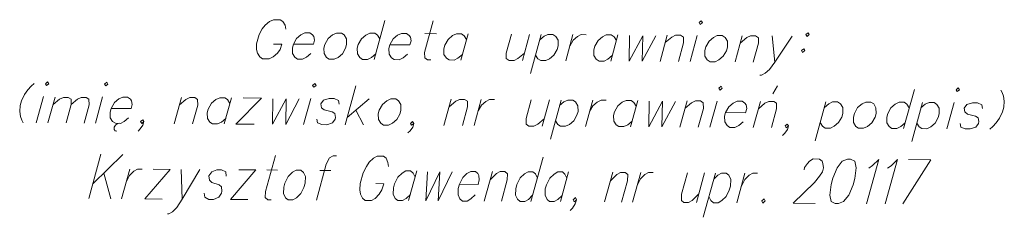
# Model space of a CAD drawing. Header units: metres. Extents: x 5555129 to 5556676, y 5635595 to 5636517.
# Tile 211 of 256: x 5556508.68 to 5556525.3, y 5635928.43 to 5635931.77. Entities that reach past the tile are written whole.
import ezdxf

# ---------------------------------------------------------------- set-up
doc = ezdxf.new("R2010")
doc.units = ezdxf.units.M
doc.header["$MEASUREMENT"] = 0
doc.layers.add('#RAMKA', color=7, linetype='Continuous', lineweight=18)

# ---------------------------------------------------------------- blocks, each defined once
blk = doc.blocks.new('*U2269')
at = {"layer": '#RAMKA', "color": 7, "linetype": 'ByBlock', "lineweight": 18}
blk.add_line((5555394.509, 5636172.165), (5555394.387, 5636171.723), dxfattribs=at)
at = {"layer": '#RAMKA', "color": 7, "linetype": 'ByBlock', "lineweight": 18, "flags": 128}
blk.add_lwpolyline([(5555394.541, 5636172.383), (5555394.56, 5636172.352), (5555394.597, 5636172.383), (5555394.578, 5636172.414), (5555394.541, 5636172.383)], dxfattribs=at)
blk = doc.blocks.new('*U2270')
at = {"layer": '#RAMKA', "color": 7, "linetype": 'ByBlock', "lineweight": 18}
blk.add_line((5555394.703, 5636172.153), (5555394.584, 5636171.722), dxfattribs=at)
at = {"layer": '#RAMKA', "color": 7, "linetype": 'ByBlock', "lineweight": 18, "flags": 128}
for points in [[(5555394.669, 5636172.031), (5555394.777, 5636172.122), (5555394.845, 5636172.152), (5555394.927, 5636172.152), (5555394.974, 5636172.121), (5555394.976, 5636172.029), (5555394.891, 5636171.719)], [(5555394.976, 5636172.029), (5555395.084, 5636172.12), (5555395.147, 5636172.15), (5555395.23, 5636172.15), (5555395.276, 5636172.119), (5555395.278, 5636172.027), (5555395.193, 5636171.717)]]:
    blk.add_lwpolyline(points, dxfattribs=at)
blk = doc.blocks.new('*U2271')
at = {"layer": '#RAMKA', "color": 7, "linetype": 'ByBlock', "lineweight": 18}
blk.add_line((5555395.507, 5636172.158), (5555395.386, 5636171.716), dxfattribs=at)
at = {"layer": '#RAMKA', "color": 7, "linetype": 'ByBlock', "lineweight": 18, "flags": 128}
blk.add_lwpolyline([(5555395.539, 5636172.377), (5555395.559, 5636172.345), (5555395.595, 5636172.376), (5555395.576, 5636172.408), (5555395.539, 5636172.377)], dxfattribs=at)
blk = doc.blocks.new('*U2272')
at = {"layer": '#RAMKA', "color": 7, "linetype": 'ByBlock', "lineweight": 18}
for p, q in [((5555395.753, 5636171.703), (5555395.724, 5636171.683)), ((5555395.784, 5636171.714), (5555395.753, 5636171.703)), ((5555395.724, 5636171.683), (5555395.704, 5636171.646)), ((5555395.704, 5636171.646), (5555395.704, 5636171.61)), ((5555395.704, 5636171.61), (5555395.72, 5636171.584)), ((5555395.72, 5636171.584), (5555395.747, 5636171.578))]:
    blk.add_line(p, q, dxfattribs=at)
at = {"layer": '#RAMKA', "color": 7, "linetype": 'ByBlock', "lineweight": 18, "flags": 128}
blk.add_lwpolyline([(5555395.651, 5636171.964), (5555395.988, 5636171.962), (5555396.007, 5636172.03), (5555395.996, 5636172.092), (5555395.977, 5636172.124), (5555395.929, 5636172.155), (5555395.845, 5636172.156), (5555395.78, 5636172.125), (5555395.706, 5636172.063), (5555395.651, 5636171.964), (5555395.634, 5636171.902), (5555395.636, 5636171.808), (5555395.675, 5636171.746), (5555395.723, 5636171.714), (5555395.807, 5636171.713), (5555395.872, 5636171.744), (5555395.946, 5636171.806)], dxfattribs=at)
blk = doc.blocks.new('*U2273')
at = {"layer": '#RAMKA', "color": 7, "linetype": 'ByBlock', "lineweight": 18}
blk.add_line((5555396.838, 5636172.149), (5555396.717, 5636171.707), dxfattribs=at)
at = {"layer": '#RAMKA', "color": 7, "linetype": 'ByBlock', "lineweight": 18, "flags": 128}
blk.add_lwpolyline([(5555396.804, 5636172.025), (5555396.914, 5636172.118), (5555396.979, 5636172.148), (5555397.063, 5636172.148), (5555397.111, 5636172.116), (5555397.113, 5636172.022), (5555397.026, 5636171.705)], dxfattribs=at)
blk = doc.blocks.new('*U2274')
at = {"layer": '#RAMKA', "color": 7, "linetype": 'ByBlock', "lineweight": 18}
blk.add_line((5555397.682, 5636172.144), (5555397.56, 5636171.702), dxfattribs=at)
at = {"layer": '#RAMKA', "color": 7, "linetype": 'ByBlock', "lineweight": 18, "flags": 128}
blk.add_lwpolyline([(5555397.656, 5636172.05), (5555397.617, 5636172.113), (5555397.569, 5636172.144), (5555397.485, 5636172.145), (5555397.42, 5636172.114), (5555397.347, 5636172.052), (5555397.291, 5636171.954), (5555397.274, 5636171.891), (5555397.277, 5636171.797), (5555397.316, 5636171.735), (5555397.363, 5636171.703), (5555397.448, 5636171.703), (5555397.513, 5636171.733), (5555397.586, 5636171.795)], dxfattribs=at)
blk = doc.blocks.new('*U2275')
at = {"layer": '#RAMKA', "color": 7, "linetype": 'ByBlock', "lineweight": 18}
for p, q in [((5555398.188, 5636172.14), (5555397.757, 5636171.7)), ((5555397.879, 5636172.142), (5555398.188, 5636172.14)), ((5555397.757, 5636171.7), (5555398.066, 5636171.698))]:
    blk.add_line(p, q, dxfattribs=at)
blk = doc.blocks.new('*U2276')
at = {"layer": '#RAMKA', "color": 7, "linetype": 'ByBlock', "lineweight": 18}
blk.add_line((5555399.021, 5636172.135), (5555398.9, 5636171.693), dxfattribs=at)
at = {"layer": '#RAMKA', "color": 7, "linetype": 'ByBlock', "lineweight": 18, "flags": 128}
blk.add_lwpolyline([(5555399.053, 5636172.353), (5555399.073, 5636172.322), (5555399.11, 5636172.353), (5555399.09, 5636172.384), (5555399.053, 5636172.353)], dxfattribs=at)
blk = doc.blocks.new('*U2277')
at = {"layer": '#RAMKA', "color": 7, "linetype": 'ByBlock', "lineweight": 18}
for p, q in [((5555399.784, 5636172.348), (5555399.603, 5636171.688)), ((5555400.006, 5636172.128), (5555399.637, 5636171.813)), ((5555399.784, 5636171.937), (5555399.912, 5636171.686))]:
    blk.add_line(p, q, dxfattribs=at)
blk = doc.blocks.new('*U2278')
at = {"layer": '#RAMKA', "color": 7, "linetype": 'ByBlock', "lineweight": 18}
blk.add_line((5555401.393, 5636172.119), (5555401.271, 5636171.677), dxfattribs=at)
at = {"layer": '#RAMKA', "color": 7, "linetype": 'ByBlock', "lineweight": 18, "flags": 128}
blk.add_lwpolyline([(5555401.359, 5636171.994), (5555401.469, 5636172.087), (5555401.534, 5636172.118), (5555401.618, 5636172.118), (5555401.666, 5636172.086), (5555401.668, 5636171.992), (5555401.581, 5636171.675)], dxfattribs=at)
blk = doc.blocks.new('*U2279')
at = {"layer": '#RAMKA', "color": 7, "linetype": 'ByBlock', "lineweight": 18}
blk.add_line((5555401.899, 5636172.116), (5555401.778, 5636171.674), dxfattribs=at)
at = {"layer": '#RAMKA', "color": 7, "linetype": 'ByBlock', "lineweight": 18, "flags": 128}
blk.add_lwpolyline([(5555401.846, 5636171.923), (5555401.902, 5636172.022), (5555401.975, 5636172.084), (5555402.04, 5636172.115), (5555402.124, 5636172.114)], dxfattribs=at)
blk = doc.blocks.new('*U2280')
at = {"layer": '#RAMKA', "color": 7, "linetype": 'ByBlock', "lineweight": 18}
blk.add_line((5555403.052, 5636172.108), (5555402.931, 5636171.666), dxfattribs=at)
at = {"layer": '#RAMKA', "color": 7, "linetype": 'ByBlock', "lineweight": 18, "flags": 128}
blk.add_lwpolyline([(5555402.743, 5636172.11), (5555402.656, 5636171.793), (5555402.658, 5636171.699), (5555402.706, 5636171.668), (5555402.79, 5636171.667), (5555402.855, 5636171.698), (5555402.965, 5636171.791)], dxfattribs=at)
blk = doc.blocks.new('*U2281')
at = {"layer": '#RAMKA', "color": 7, "linetype": 'ByBlock', "lineweight": 18}
blk.add_line((5555403.249, 5636172.107), (5555403.067, 5636171.446), dxfattribs=at)
at = {"layer": '#RAMKA', "color": 7, "linetype": 'ByBlock', "lineweight": 18, "flags": 128}
blk.add_lwpolyline([(5555403.223, 5636172.013), (5555403.297, 5636172.075), (5555403.361, 5636172.106), (5555403.446, 5636172.105), (5555403.494, 5636172.074), (5555403.533, 5636172.011), (5555403.534, 5636171.912), (5555403.516, 5636171.85), (5555403.463, 5636171.756), (5555403.389, 5636171.694), (5555403.324, 5636171.663), (5555403.24, 5636171.664), (5555403.192, 5636171.696), (5555403.153, 5636171.758)], dxfattribs=at)
blk = doc.blocks.new('*U2282')
at = {"layer": '#RAMKA', "color": 7, "linetype": 'ByBlock', "lineweight": 18}
blk.add_line((5555403.783, 5636172.103), (5555403.662, 5636171.661), dxfattribs=at)
at = {"layer": '#RAMKA', "color": 7, "linetype": 'ByBlock', "lineweight": 18, "flags": 128}
blk.add_lwpolyline([(5555403.73, 5636171.911), (5555403.786, 5636172.009), (5555403.859, 5636172.071), (5555403.924, 5636172.102), (5555404.008, 5636172.102)], dxfattribs=at)
blk = doc.blocks.new('*U2283')
at = {"layer": '#RAMKA', "color": 7, "linetype": 'ByBlock', "lineweight": 18}
blk.add_line((5555404.543, 5636172.098), (5555404.421, 5636171.656), dxfattribs=at)
at = {"layer": '#RAMKA', "color": 7, "linetype": 'ByBlock', "lineweight": 18, "flags": 128}
blk.add_lwpolyline([(5555404.517, 5636172.005), (5555404.478, 5636172.067), (5555404.43, 5636172.099), (5555404.346, 5636172.099), (5555404.281, 5636172.069), (5555404.208, 5636172.007), (5555404.152, 5636171.908), (5555404.135, 5636171.846), (5555404.137, 5636171.752), (5555404.177, 5636171.689), (5555404.224, 5636171.657), (5555404.309, 5636171.657), (5555404.373, 5636171.688), (5555404.447, 5636171.75)], dxfattribs=at)
blk = doc.blocks.new('*U2284')
at = {"layer": '#RAMKA', "color": 7, "linetype": 'ByBlock', "lineweight": 18}
blk.add_line((5555405.376, 5636172.093), (5555405.254, 5636171.651), dxfattribs=at)
at = {"layer": '#RAMKA', "color": 7, "linetype": 'ByBlock', "lineweight": 18, "flags": 128}
blk.add_lwpolyline([(5555405.342, 5636171.968), (5555405.452, 5636172.061), (5555405.517, 5636172.092), (5555405.601, 5636172.091), (5555405.649, 5636172.06), (5555405.651, 5636171.966), (5555405.564, 5636171.649)], dxfattribs=at)
blk = doc.blocks.new('*U2285')
at = {"layer": '#RAMKA', "color": 7, "linetype": 'ByBlock', "lineweight": 18}
blk.add_line((5555405.882, 5636172.089), (5555405.761, 5636171.647), dxfattribs=at)
at = {"layer": '#RAMKA', "color": 7, "linetype": 'ByBlock', "lineweight": 18, "flags": 128}
blk.add_lwpolyline([(5555405.914, 5636172.308), (5555405.934, 5636172.276), (5555405.97, 5636172.307), (5555405.951, 5636172.339), (5555405.914, 5636172.308)], dxfattribs=at)
blk = doc.blocks.new('*U2286')
at = {"layer": '#RAMKA', "color": 7, "linetype": 'ByBlock', "lineweight": 18}
for p, q in [((5555406.822, 5636172.213), (5555406.902, 5636172.348)), ((5555406.613, 5636172.084), (5555406.492, 5636171.642))]:
    blk.add_line(p, q, dxfattribs=at)
at = {"layer": '#RAMKA', "color": 7, "linetype": 'ByBlock', "lineweight": 18, "flags": 128}
blk.add_lwpolyline([(5555406.579, 5636171.96), (5555406.689, 5636172.053), (5555406.754, 5636172.083), (5555406.838, 5636172.083), (5555406.886, 5636172.051), (5555406.888, 5636171.958), (5555406.801, 5636171.64)], dxfattribs=at)
blk = doc.blocks.new('*U2287')
at = {"layer": '#RAMKA', "color": 7, "linetype": 'ByBlock', "lineweight": 18}
blk.add_line((5555407.719, 5636172.077), (5555407.538, 5636171.417), dxfattribs=at)
at = {"layer": '#RAMKA', "color": 7, "linetype": 'ByBlock', "lineweight": 18, "flags": 128}
blk.add_lwpolyline([(5555407.694, 5636171.983), (5555407.767, 5636172.045), (5555407.832, 5636172.076), (5555407.916, 5636172.076), (5555407.964, 5636172.044), (5555408.003, 5636171.981), (5555408.004, 5636171.882), (5555407.987, 5636171.82), (5555407.933, 5636171.727), (5555407.86, 5636171.665), (5555407.795, 5636171.634), (5555407.71, 5636171.634), (5555407.663, 5636171.666), (5555407.624, 5636171.729)], dxfattribs=at)
blk = doc.blocks.new('*U2288')
at = {"layer": '#RAMKA', "color": 7, "linetype": 'ByBlock', "lineweight": 18}
blk.add_line((5555409.214, 5636172.286), (5555409.032, 5636171.626), dxfattribs=at)
at = {"layer": '#RAMKA', "color": 7, "linetype": 'ByBlock', "lineweight": 18, "flags": 128}
blk.add_lwpolyline([(5555409.128, 5636171.974), (5555409.089, 5636172.037), (5555409.041, 5636172.068), (5555408.957, 5636172.069), (5555408.892, 5636172.038), (5555408.819, 5636171.976), (5555408.763, 5636171.877), (5555408.746, 5636171.815), (5555408.748, 5636171.721), (5555408.788, 5636171.658), (5555408.835, 5636171.627), (5555408.92, 5636171.626), (5555408.984, 5636171.657), (5555409.058, 5636171.719)], dxfattribs=at)
blk = doc.blocks.new('*U2289')
at = {"layer": '#RAMKA', "color": 7, "linetype": 'ByBlock', "lineweight": 18}
blk.add_line((5555409.35, 5636172.066), (5555409.169, 5636171.406), dxfattribs=at)
at = {"layer": '#RAMKA', "color": 7, "linetype": 'ByBlock', "lineweight": 18, "flags": 128}
blk.add_lwpolyline([(5555409.325, 5636171.973), (5555409.398, 5636172.035), (5555409.463, 5636172.065), (5555409.547, 5636172.065), (5555409.595, 5636172.033), (5555409.634, 5636171.971), (5555409.635, 5636171.872), (5555409.618, 5636171.809), (5555409.564, 5636171.716), (5555409.491, 5636171.654), (5555409.426, 5636171.623), (5555409.341, 5636171.624), (5555409.294, 5636171.655), (5555409.255, 5636171.718)], dxfattribs=at)
blk = doc.blocks.new('*U2290')
at = {"layer": '#RAMKA', "color": 7, "linetype": 'ByBlock', "lineweight": 18}
blk.add_line((5555409.885, 5636172.063), (5555409.763, 5636171.621), dxfattribs=at)
at = {"layer": '#RAMKA', "color": 7, "linetype": 'ByBlock', "lineweight": 18, "flags": 128}
blk.add_lwpolyline([(5555409.917, 5636172.281), (5555409.936, 5636172.25), (5555409.973, 5636172.281), (5555409.953, 5636172.312), (5555409.917, 5636172.281)], dxfattribs=at)
blk = doc.blocks.new('*U2291')
at = {"layer": '#RAMKA', "color": 7, "linetype": 'ByBlock', "lineweight": 18}
for p, q in [((5555395.478, 5636171.191), (5555395.272, 5636170.442)), ((5555395.85, 5636171.189), (5555395.34, 5636170.69)), ((5555395.526, 5636170.872), (5555395.644, 5636170.44))]:
    blk.add_line(p, q, dxfattribs=at)
blk = doc.blocks.new('*U2292')
at = {"layer": '#RAMKA', "color": 7, "linetype": 'ByBlock', "lineweight": 18}
blk.add_line((5555395.966, 5636170.94), (5555395.828, 5636170.439), dxfattribs=at)
at = {"layer": '#RAMKA', "color": 7, "linetype": 'ByBlock', "lineweight": 18, "flags": 128}
blk.add_lwpolyline([(5555395.906, 5636170.722), (5555395.963, 5636170.834), (5555396.035, 5636170.904), (5555396.097, 5636170.939), (5555396.176, 5636170.938)], dxfattribs=at)
blk = doc.blocks.new('*U2293')
at = {"layer": '#RAMKA', "color": 7, "linetype": 'ByBlock', "lineweight": 18}
for p, q in [((5555396.649, 5636170.935), (5555396.222, 5636170.436)), ((5555396.36, 5636170.937), (5555396.649, 5636170.935)), ((5555396.222, 5636170.436), (5555396.511, 5636170.434))]:
    blk.add_line(p, q, dxfattribs=at)
blk = doc.blocks.new('*U2294')
at = {"layer": '#RAMKA', "color": 7, "linetype": 'ByBlock', "lineweight": 18}
blk.add_line((5555396.833, 5636170.934), (5555396.852, 5636170.432), dxfattribs=at)
at = {"layer": '#RAMKA', "color": 7, "linetype": 'ByBlock', "lineweight": 18, "flags": 128}
blk.add_lwpolyline([(5555397.148, 5636170.932), (5555396.852, 5636170.432), (5555396.761, 5636170.291), (5555396.689, 5636170.22), (5555396.627, 5636170.185), (5555396.6, 5636170.186)], dxfattribs=at)
blk = doc.blocks.new('*U2295')
at = {"layer": '#RAMKA', "color": 7, "linetype": 'ByBlock', "lineweight": 18}
for p, q in [((5555398.093, 5636170.926), (5555397.667, 5636170.427)), ((5555397.804, 5636170.928), (5555398.093, 5636170.926)), ((5555397.667, 5636170.427), (5555397.956, 5636170.425))]:
    blk.add_line(p, q, dxfattribs=at)
blk = doc.blocks.new('*U2296')
at = {"layer": '#RAMKA', "color": 7, "linetype": 'ByBlock', "lineweight": 18}
blk.add_line((5555398.277, 5636170.925), (5555398.461, 5636170.923), dxfattribs=at)
at = {"layer": '#RAMKA', "color": 7, "linetype": 'ByBlock', "lineweight": 18, "flags": 128}
blk.add_lwpolyline([(5555398.424, 5636171.172), (5555398.257, 5636170.564), (5555398.254, 5636170.458), (5555398.297, 5636170.422), (5555398.35, 5636170.422)], dxfattribs=at)
blk = doc.blocks.new('*U2297')
at = {"layer": '#RAMKA', "color": 7, "linetype": 'ByBlock', "lineweight": 18}
blk.add_line((5555399.175, 5636170.919), (5555399.359, 5636170.917), dxfattribs=at)
at = {"layer": '#RAMKA', "color": 7, "linetype": 'ByBlock', "lineweight": 18, "flags": 128}
blk.add_lwpolyline([(5555399.453, 5636171.165), (5555399.4, 5636171.165), (5555399.338, 5636171.13), (5555399.283, 5636171.024), (5555399.116, 5636170.417)], dxfattribs=at)
blk = doc.blocks.new('*U2298')
at = {"layer": '#RAMKA', "color": 7, "linetype": 'ByBlock', "lineweight": 18}
blk.add_line((5555400.121, 5636170.694), (5555400.253, 5636170.693), dxfattribs=at)
at = {"layer": '#RAMKA', "color": 7, "linetype": 'ByBlock', "lineweight": 18, "flags": 128}
blk.add_lwpolyline([(5555400.332, 5636170.982), (5555400.325, 5636171.053), (5555400.292, 5636171.124), (5555400.25, 5636171.159), (5555400.144, 5636171.16), (5555400.082, 5636171.125), (5555400.01, 5636171.055), (5555399.96, 5636170.984), (5555399.905, 5636170.878), (5555399.854, 5636170.696), (5555399.851, 5636170.589), (5555399.863, 5636170.518), (5555399.896, 5636170.447), (5555399.939, 5636170.411), (5555400.044, 5636170.411), (5555400.106, 5636170.446), (5555400.178, 5636170.516), (5555400.224, 5636170.587), (5555400.253, 5636170.693)], dxfattribs=at)
blk = doc.blocks.new('*U2299')
at = {"layer": '#RAMKA', "color": 7, "linetype": 'ByBlock', "lineweight": 18}
blk.add_line((5555400.812, 5636170.908), (5555400.674, 5636170.407), dxfattribs=at)
at = {"layer": '#RAMKA', "color": 7, "linetype": 'ByBlock', "lineweight": 18, "flags": 128}
blk.add_lwpolyline([(5555400.783, 5636170.802), (5555400.75, 5636170.873), (5555400.707, 5636170.908), (5555400.628, 5636170.909), (5555400.566, 5636170.874), (5555400.494, 5636170.804), (5555400.437, 5636170.692), (5555400.417, 5636170.621), (5555400.414, 5636170.515), (5555400.447, 5636170.444), (5555400.49, 5636170.408), (5555400.569, 5636170.407), (5555400.631, 5636170.442), (5555400.703, 5636170.513)], dxfattribs=at)
blk = doc.blocks.new('*U2300')
at = {"layer": '#RAMKA', "color": 7, "linetype": 'ByBlock', "lineweight": 18}
blk.add_line((5555402.089, 5636170.899), (5555401.951, 5636170.398), dxfattribs=at)
at = {"layer": '#RAMKA', "color": 7, "linetype": 'ByBlock', "lineweight": 18, "flags": 128}
blk.add_lwpolyline([(5555402.05, 5636170.758), (5555402.158, 5636170.863), (5555402.22, 5636170.898), (5555402.299, 5636170.898), (5555402.342, 5636170.862), (5555402.339, 5636170.756), (5555402.24, 5636170.396)], dxfattribs=at)
blk = doc.blocks.new('*U2301')
at = {"layer": '#RAMKA', "color": 7, "linetype": 'ByBlock', "lineweight": 18}
blk.add_line((5555402.945, 5636171.142), (5555402.739, 5636170.393), dxfattribs=at)
at = {"layer": '#RAMKA', "color": 7, "linetype": 'ByBlock', "lineweight": 18, "flags": 128}
blk.add_lwpolyline([(5555402.848, 5636170.788), (5555402.815, 5636170.859), (5555402.772, 5636170.895), (5555402.693, 5636170.895), (5555402.631, 5636170.86), (5555402.559, 5636170.79), (5555402.502, 5636170.678), (5555402.482, 5636170.607), (5555402.479, 5636170.501), (5555402.513, 5636170.43), (5555402.555, 5636170.394), (5555402.634, 5636170.394), (5555402.696, 5636170.429), (5555402.768, 5636170.499)], dxfattribs=at)
blk = doc.blocks.new('*U2302')
at = {"layer": '#RAMKA', "color": 7, "linetype": 'ByBlock', "lineweight": 18}
blk.add_line((5555403.376, 5636170.891), (5555403.238, 5636170.39), dxfattribs=at)
at = {"layer": '#RAMKA', "color": 7, "linetype": 'ByBlock', "lineweight": 18, "flags": 128}
blk.add_lwpolyline([(5555403.347, 5636170.785), (5555403.314, 5636170.856), (5555403.271, 5636170.891), (5555403.192, 5636170.892), (5555403.13, 5636170.857), (5555403.058, 5636170.786), (5555403.001, 5636170.675), (5555402.981, 5636170.604), (5555402.979, 5636170.498), (5555403.012, 5636170.426), (5555403.054, 5636170.391), (5555403.133, 5636170.39), (5555403.195, 5636170.425), (5555403.267, 5636170.496)], dxfattribs=at)
blk = doc.blocks.new('*U2303')
at = {"layer": '#RAMKA', "color": 7, "linetype": 'ByBlock', "lineweight": 18}
blk.add_line((5555404.12, 5636170.886), (5555403.982, 5636170.385), dxfattribs=at)
at = {"layer": '#RAMKA', "color": 7, "linetype": 'ByBlock', "lineweight": 18, "flags": 128}
blk.add_lwpolyline([(5555404.081, 5636170.744), (5555404.189, 5636170.85), (5555404.252, 5636170.885), (5555404.33, 5636170.884), (5555404.373, 5636170.849), (5555404.37, 5636170.742), (5555404.271, 5636170.383)], dxfattribs=at)
blk = doc.blocks.new('*U2304')
at = {"layer": '#RAMKA', "color": 7, "linetype": 'ByBlock', "lineweight": 18}
blk.add_line((5555404.593, 5636170.883), (5555404.455, 5636170.381), dxfattribs=at)
at = {"layer": '#RAMKA', "color": 7, "linetype": 'ByBlock', "lineweight": 18, "flags": 128}
blk.add_lwpolyline([(5555404.533, 5636170.664), (5555404.59, 5636170.776), (5555404.662, 5636170.847), (5555404.724, 5636170.882), (5555404.803, 5636170.881)], dxfattribs=at)
blk = doc.blocks.new('*U2305')
at = {"layer": '#RAMKA', "color": 7, "linetype": 'ByBlock', "lineweight": 18}
blk.add_line((5555405.67, 5636170.875), (5555405.532, 5636170.374), dxfattribs=at)
at = {"layer": '#RAMKA', "color": 7, "linetype": 'ByBlock', "lineweight": 18, "flags": 128}
blk.add_lwpolyline([(5555405.381, 5636170.877), (5555405.282, 5636170.518), (5555405.279, 5636170.411), (5555405.322, 5636170.376), (5555405.401, 5636170.375), (5555405.463, 5636170.41), (5555405.571, 5636170.516)], dxfattribs=at)
blk = doc.blocks.new('*U2306')
at = {"layer": '#RAMKA', "color": 7, "linetype": 'ByBlock', "lineweight": 18}
blk.add_line((5555405.854, 5636170.874), (5555405.648, 5636170.126), dxfattribs=at)
at = {"layer": '#RAMKA', "color": 7, "linetype": 'ByBlock', "lineweight": 18, "flags": 128}
blk.add_lwpolyline([(5555405.825, 5636170.768), (5555405.897, 5636170.838), (5555405.959, 5636170.874), (5555406.038, 5636170.873), (5555406.08, 5636170.837), (5555406.113, 5636170.766), (5555406.109, 5636170.654), (5555406.089, 5636170.583), (5555406.034, 5636170.477), (5555405.962, 5636170.407), (5555405.9, 5636170.372), (5555405.821, 5636170.372), (5555405.778, 5636170.408), (5555405.745, 5636170.479)], dxfattribs=at)
blk = doc.blocks.new('*U2307')
at = {"layer": '#RAMKA', "color": 7, "linetype": 'ByBlock', "lineweight": 18}
blk.add_line((5555406.353, 5636170.871), (5555406.215, 5636170.37), dxfattribs=at)
at = {"layer": '#RAMKA', "color": 7, "linetype": 'ByBlock', "lineweight": 18, "flags": 128}
blk.add_lwpolyline([(5555406.293, 5636170.653), (5555406.35, 5636170.765), (5555406.422, 5636170.835), (5555406.484, 5636170.87), (5555406.563, 5636170.869)], dxfattribs=at)
blk = doc.blocks.new('*U2308')
at = {"layer": '#RAMKA', "color": 7, "linetype": 'ByBlock', "lineweight": 18}
for p, q in [((5555409.49, 5636171.098), (5555409.017, 5636170.351)), ((5555409.117, 5636171.101), (5555409.49, 5636171.098))]:
    blk.add_line(p, q, dxfattribs=at)
blk = doc.blocks.new('*U2309')
at = {"layer": '#RAMKA', "color": 7, "linetype": 'ByBlock', "lineweight": 18}
blk.add_line((5555398.39, 5636173.052), (5555398.53, 5636173.052), dxfattribs=at)
at = {"layer": '#RAMKA', "color": 7, "linetype": 'ByBlock', "lineweight": 18, "flags": 128}
blk.add_lwpolyline([(5555398.6, 5636173.306), (5555398.589, 5636173.369), (5555398.55, 5636173.432), (5555398.503, 5636173.463), (5555398.39, 5636173.464), (5555398.325, 5636173.433), (5555398.252, 5636173.371), (5555398.202, 5636173.309), (5555398.148, 5636173.216), (5555398.104, 5636173.054), (5555398.106, 5636172.961), (5555398.122, 5636172.898), (5555398.161, 5636172.835), (5555398.209, 5636172.804), (5555398.321, 5636172.803), (5555398.386, 5636172.834), (5555398.459, 5636172.896), (5555398.505, 5636172.958), (5555398.53, 5636173.052)], dxfattribs=at)
blk = doc.blocks.new('*U2310')
at = {"layer": '#RAMKA', "color": 7, "linetype": 'ByBlock', "lineweight": 18}
blk.add_line((5555400.274, 5636173.451), (5555400.093, 5636172.791), dxfattribs=at)
at = {"layer": '#RAMKA', "color": 7, "linetype": 'ByBlock', "lineweight": 18, "flags": 128}
blk.add_lwpolyline([(5555400.189, 5636173.14), (5555400.149, 5636173.202), (5555400.102, 5636173.234), (5555400.017, 5636173.234), (5555399.953, 5636173.204), (5555399.879, 5636173.142), (5555399.824, 5636173.043), (5555399.807, 5636172.981), (5555399.809, 5636172.887), (5555399.848, 5636172.824), (5555399.896, 5636172.793), (5555399.98, 5636172.792), (5555400.045, 5636172.823), (5555400.118, 5636172.885)], dxfattribs=at)
blk = doc.blocks.new('*U2311')
at = {"layer": '#RAMKA', "color": 7, "linetype": 'ByBlock', "lineweight": 18}
blk.add_line((5555400.945, 5636173.228), (5555401.142, 5636173.227), dxfattribs=at)
at = {"layer": '#RAMKA', "color": 7, "linetype": 'ByBlock', "lineweight": 18, "flags": 128}
blk.add_lwpolyline([(5555401.09, 5636173.446), (5555400.943, 5636172.911), (5555400.945, 5636172.817), (5555400.993, 5636172.785), (5555401.049, 5636172.785)], dxfattribs=at)
blk = doc.blocks.new('*U2312')
at = {"layer": '#RAMKA', "color": 7, "linetype": 'ByBlock', "lineweight": 18}
blk.add_line((5555401.677, 5636173.223), (5555401.555, 5636172.781), dxfattribs=at)
at = {"layer": '#RAMKA', "color": 7, "linetype": 'ByBlock', "lineweight": 18, "flags": 128}
blk.add_lwpolyline([(5555401.651, 5636173.13), (5555401.612, 5636173.193), (5555401.564, 5636173.224), (5555401.48, 5636173.225), (5555401.415, 5636173.194), (5555401.342, 5636173.132), (5555401.286, 5636173.033), (5555401.269, 5636172.971), (5555401.271, 5636172.877), (5555401.311, 5636172.814), (5555401.358, 5636172.783), (5555401.443, 5636172.782), (5555401.507, 5636172.813), (5555401.581, 5636172.875)], dxfattribs=at)
blk = doc.blocks.new('*U2313')
at = {"layer": '#RAMKA', "color": 7, "linetype": 'ByBlock', "lineweight": 18}
blk.add_line((5555402.717, 5636173.216), (5555402.596, 5636172.775), dxfattribs=at)
at = {"layer": '#RAMKA', "color": 7, "linetype": 'ByBlock', "lineweight": 18, "flags": 128}
blk.add_lwpolyline([(5555402.408, 5636173.219), (5555402.321, 5636172.901), (5555402.323, 5636172.808), (5555402.371, 5636172.776), (5555402.455, 5636172.776), (5555402.52, 5636172.806), (5555402.63, 5636172.899)], dxfattribs=at)
blk = doc.blocks.new('*U2314')
at = {"layer": '#RAMKA', "color": 7, "linetype": 'ByBlock', "lineweight": 18}
blk.add_line((5555402.914, 5636173.215), (5555402.732, 5636172.555), dxfattribs=at)
at = {"layer": '#RAMKA', "color": 7, "linetype": 'ByBlock', "lineweight": 18, "flags": 128}
blk.add_lwpolyline([(5555402.888, 5636173.122), (5555402.962, 5636173.184), (5555403.026, 5636173.214), (5555403.111, 5636173.214), (5555403.158, 5636173.182), (5555403.198, 5636173.12), (5555403.199, 5636173.021), (5555403.181, 5636172.958), (5555403.128, 5636172.865), (5555403.054, 5636172.803), (5555402.989, 5636172.772), (5555402.905, 5636172.773), (5555402.857, 5636172.804), (5555402.818, 5636172.867)], dxfattribs=at)
blk = doc.blocks.new('*U2315')
at = {"layer": '#RAMKA', "color": 7, "linetype": 'ByBlock', "lineweight": 18}
blk.add_line((5555403.448, 5636173.212), (5555403.327, 5636172.77), dxfattribs=at)
at = {"layer": '#RAMKA', "color": 7, "linetype": 'ByBlock', "lineweight": 18, "flags": 128}
blk.add_lwpolyline([(5555403.395, 5636173.019), (5555403.451, 5636173.118), (5555403.524, 5636173.18), (5555403.589, 5636173.211), (5555403.673, 5636173.21)], dxfattribs=at)
blk = doc.blocks.new('*U2316')
at = {"layer": '#RAMKA', "color": 7, "linetype": 'ByBlock', "lineweight": 18}
blk.add_line((5555404.208, 5636173.207), (5555404.086, 5636172.765), dxfattribs=at)
at = {"layer": '#RAMKA', "color": 7, "linetype": 'ByBlock', "lineweight": 18, "flags": 128}
blk.add_lwpolyline([(5555404.182, 5636173.113), (5555404.143, 5636173.176), (5555404.095, 5636173.207), (5555404.011, 5636173.208), (5555403.946, 5636173.177), (5555403.873, 5636173.115), (5555403.817, 5636173.016), (5555403.8, 5636172.954), (5555403.802, 5636172.86), (5555403.842, 5636172.798), (5555403.889, 5636172.766), (5555403.974, 5636172.765), (5555404.038, 5636172.796), (5555404.112, 5636172.858)], dxfattribs=at)
blk = doc.blocks.new('*U2317')
at = {"layer": '#RAMKA', "color": 7, "linetype": 'ByBlock', "lineweight": 18}
blk.add_line((5555405.041, 5636173.201), (5555404.919, 5636172.759), dxfattribs=at)
at = {"layer": '#RAMKA', "color": 7, "linetype": 'ByBlock', "lineweight": 18, "flags": 128}
blk.add_lwpolyline([(5555405.007, 5636173.076), (5555405.117, 5636173.169), (5555405.182, 5636173.2), (5555405.266, 5636173.2), (5555405.314, 5636173.168), (5555405.316, 5636173.074), (5555405.229, 5636172.757)], dxfattribs=at)
blk = doc.blocks.new('*U2318')
at = {"layer": '#RAMKA', "color": 7, "linetype": 'ByBlock', "lineweight": 18}
blk.add_line((5555405.547, 5636173.198), (5555405.426, 5636172.756), dxfattribs=at)
at = {"layer": '#RAMKA', "color": 7, "linetype": 'ByBlock', "lineweight": 18, "flags": 128}
blk.add_lwpolyline([(5555405.579, 5636173.416), (5555405.599, 5636173.385), (5555405.635, 5636173.416), (5555405.616, 5636173.447), (5555405.579, 5636173.416)], dxfattribs=at)
blk = doc.blocks.new('*U2319')
at = {"layer": '#RAMKA', "color": 7, "linetype": 'ByBlock', "lineweight": 18}
blk.add_line((5555406.306, 5636173.193), (5555406.185, 5636172.751), dxfattribs=at)
at = {"layer": '#RAMKA', "color": 7, "linetype": 'ByBlock', "lineweight": 18, "flags": 128}
blk.add_lwpolyline([(5555406.272, 5636173.068), (5555406.382, 5636173.161), (5555406.447, 5636173.192), (5555406.531, 5636173.191), (5555406.579, 5636173.16), (5555406.581, 5636173.066), (5555406.494, 5636172.749)], dxfattribs=at)
blk = doc.blocks.new('*U2320')
at = {"layer": '#RAMKA', "color": 7, "linetype": 'ByBlock', "lineweight": 18}
blk.add_line((5555406.813, 5636173.189), (5555406.86, 5636172.746), dxfattribs=at)
at = {"layer": '#RAMKA', "color": 7, "linetype": 'ByBlock', "lineweight": 18, "flags": 128}
blk.add_lwpolyline([(5555407.15, 5636173.187), (5555406.86, 5636172.746), (5555406.769, 5636172.622), (5555406.696, 5636172.56), (5555406.631, 5636172.529), (5555406.603, 5636172.529)], dxfattribs=at)
blk = doc.blocks.new('*U2321')
at = {"layer": '#RAMKA', "color": 7, "linetype": 'ByBlock', "lineweight": 18, "flags": 128}
for points in [[(5555407.419, 5636173.242), (5555407.382, 5636173.211), (5555407.402, 5636173.18), (5555407.438, 5636173.211), (5555407.419, 5636173.242)], [(5555407.345, 5636172.972), (5555407.308, 5636172.941), (5555407.327, 5636172.91), (5555407.364, 5636172.941), (5555407.345, 5636172.972)]]:
    blk.add_lwpolyline(points, dxfattribs=at)

msp = doc.modelspace()

# ---------------------------------------------------------------- linework, layer by layer
at = {"layer": '#RAMKA', "color": 7, "linetype": 'Continuous', "lineweight": 18, "flags": 128}
for points in [[(5556513.2987, 5635931.35769), (5556513.63616, 5635931.35545), (5556513.65476, 5635931.42307), (5556513.6438, 5635931.48564), (5556513.62426, 5635931.51702), (5556513.5766, 5635931.54858), (5556513.49223, 5635931.54914), (5556513.42741, 5635931.51832), (5556513.35401, 5635931.45632), (5556513.2987, 5635931.35769), (5556513.28154, 5635931.29531), (5556513.28392, 5635931.20155), (5556513.32301, 5635931.1388), (5556513.37067, 5635931.10723), (5556513.45504, 5635931.10667), (5556513.51986, 5635931.13749), (5556513.59326, 5635931.1995)], [(5556514.02655, 5635931.54559), (5556513.96172, 5635931.51477), (5556513.88832, 5635931.45277), (5556513.83302, 5635931.35414), (5556513.81586, 5635931.29176), (5556513.81824, 5635931.198), (5556513.85732, 5635931.13525), (5556513.90498, 5635931.10368), (5556513.98935, 5635931.10312), (5556514.05417, 5635931.13394), (5556514.12758, 5635931.19595), (5556514.18144, 5635931.28933), (5556514.1986, 5635931.35171), (5556514.19766, 5635931.45071), (5556514.15857, 5635931.51347), (5556514.11091, 5635931.54503), (5556514.02655, 5635931.54559)], [(5556514.92977, 5635931.34686), (5556515.26723, 5635931.34461), (5556515.28583, 5635931.41223), (5556515.27487, 5635931.4748), (5556515.25532, 5635931.50618), (5556515.20766, 5635931.53774), (5556515.1233, 5635931.53831), (5556515.05847, 5635931.50749), (5556514.98507, 5635931.44548), (5556514.92977, 5635931.34686), (5556514.91261, 5635931.28447), (5556514.91499, 5635931.19071), (5556514.95407, 5635931.12796), (5556515.00173, 5635931.0964), (5556515.0861, 5635931.09583), (5556515.15092, 5635931.12665), (5556515.22433, 5635931.18866)], [(5556518.97316, 5635931.50248), (5556518.96887, 5635931.07004), (5556519.19756, 5635931.50098), (5556519.18868, 5635931.06858), (5556519.4173, 5635931.49952)], [(5556520.45611, 5635931.50288), (5556520.39129, 5635931.47206), (5556520.31789, 5635931.41005), (5556520.26258, 5635931.31143), (5556520.24542, 5635931.24905), (5556520.24781, 5635931.15529), (5556520.28689, 5635931.09253), (5556520.33455, 5635931.06097), (5556520.41892, 5635931.06041), (5556520.48374, 5635931.09122), (5556520.55715, 5635931.15323), (5556520.61101, 5635931.24662), (5556520.62817, 5635931.309), (5556520.62723, 5635931.408), (5556520.58814, 5635931.47075), (5556520.54048, 5635931.50232), (5556520.45611, 5635931.50288)], [(5556508.9203, 5635930.69198), (5556508.87136, 5635930.65065), (5556508.8167, 5635930.58851), (5556508.75633, 5635930.50559), (5556508.70898, 5635930.40174), (5556508.68752, 5635930.32372), (5556508.67767, 5635930.21963), (5556508.69228, 5635930.13621), (5556508.71262, 5635930.07358), (5556508.73867, 5635930.03174)], [(5556525.24292, 5635930.58355), (5556525.26897, 5635930.54171), (5556525.28931, 5635930.47908), (5556525.30392, 5635930.39566), (5556525.29407, 5635930.29156), (5556525.27261, 5635930.21355), (5556525.22526, 5635930.1097), (5556525.16489, 5635930.02678), (5556525.11023, 5635929.96464), (5556525.06129, 5635929.9233)], [(5556512.95361, 5635930.4362), (5556512.94931, 5635930.00377), (5556513.178, 5635930.43471), (5556513.16913, 5635930.00231), (5556513.39774, 5635930.43325)], [(5556514.07336, 5635930.34527), (5556514.0624, 5635930.40784), (5556513.98661, 5635930.43959), (5556513.90225, 5635930.44015), (5556513.8093, 5635930.40952), (5556513.76402, 5635930.34733), (5556513.77498, 5635930.28476), (5556513.8212, 5635930.24796), (5556513.95323, 5635930.21583), (5556514.00089, 5635930.18427), (5556514.01186, 5635930.1217), (5556514.00328, 5635930.09051), (5556513.95799, 5635930.02831), (5556513.86505, 5635929.99768), (5556513.78068, 5635929.99824), (5556513.7049, 5635930.03), (5556513.69394, 5635930.09256)], [(5556514.94275, 5635930.43324), (5556514.87793, 5635930.40242), (5556514.80452, 5635930.34042), (5556514.74922, 5635930.24179), (5556514.73206, 5635930.17941), (5556514.73444, 5635930.08565), (5556514.77353, 5635930.0229), (5556514.82119, 5635929.99133), (5556514.90555, 5635929.99077), (5556514.97038, 5635930.02159), (5556515.04378, 5635930.0836), (5556515.09764, 5635930.17698), (5556515.1148, 5635930.23936), (5556515.11386, 5635930.33836), (5556515.07478, 5635930.40112), (5556515.02712, 5635930.43268), (5556514.94275, 5635930.43324)], [(5556519.30818, 5635930.39399), (5556519.30389, 5635929.96155), (5556519.53258, 5635930.3925), (5556519.5237, 5635929.96009), (5556519.75232, 5635930.39104)], [(5556520.59761, 5635930.20294), (5556520.93507, 5635930.2007), (5556520.95367, 5635930.26832), (5556520.94271, 5635930.33089), (5556520.92316, 5635930.36226), (5556520.8755, 5635930.39383), (5556520.79114, 5635930.39439), (5556520.72631, 5635930.36357), (5556520.65291, 5635930.30156), (5556520.59761, 5635930.20294), (5556520.58045, 5635930.14056), (5556520.58283, 5635930.0468), (5556520.62191, 5635929.98404), (5556520.66957, 5635929.95248), (5556520.75394, 5635929.95192), (5556520.81876, 5635929.98274), (5556520.89217, 5635930.04474)], [(5556522.96589, 5635930.37994), (5556522.90106, 5635930.34913), (5556522.82766, 5635930.28712), (5556522.77236, 5635930.18849), (5556522.7552, 5635930.12611), (5556522.75758, 5635930.03235), (5556522.79666, 5635929.9696), (5556522.84433, 5635929.93803), (5556522.92869, 5635929.93747), (5556522.99351, 5635929.96829), (5556523.06692, 5635930.0303), (5556523.12078, 5635930.12368), (5556523.13794, 5635930.18606), (5556523.137, 5635930.28506), (5556523.09792, 5635930.34782), (5556523.05025, 5635930.37938), (5556522.96589, 5635930.37994)], [(5556524.93679, 5635930.27311), (5556524.92583, 5635930.33567), (5556524.85005, 5635930.36743), (5556524.76568, 5635930.36799), (5556524.67274, 5635930.33736), (5556524.62745, 5635930.27516), (5556524.63841, 5635930.21259), (5556524.68464, 5635930.17579), (5556524.81667, 5635930.14366), (5556524.86433, 5635930.1121), (5556524.87529, 5635930.04953), (5556524.86671, 5635930.01834), (5556524.82143, 5635929.95615), (5556524.72848, 5635929.92552), (5556524.64412, 5635929.92608), (5556524.56833, 5635929.95783), (5556524.55737, 5635930.0204)], [(5556510.77653, 5635930.04945), (5556510.73983, 5635930.01844), (5556510.72028, 5635930.04982), (5556510.75699, 5635930.08083), (5556510.77653, 5635930.04945), (5556510.75937, 5635929.98707), (5556510.71409, 5635929.92487), (5556510.67594, 5635929.88863)], [(5556515.33131, 5635930.01919), (5556515.29461, 5635929.98819), (5556515.27507, 5635930.01956), (5556515.31177, 5635930.05057), (5556515.33131, 5635930.01919), (5556515.31415, 5635929.95681), (5556515.26887, 5635929.89461), (5556515.23073, 5635929.85837)], [(5556521.65777, 5635929.97716), (5556521.62106, 5635929.94616), (5556521.60152, 5635929.97754), (5556521.63822, 5635930.00854), (5556521.65777, 5635929.97716), (5556521.64061, 5635929.91478), (5556521.59532, 5635929.85259), (5556521.55718, 5635929.81634)], [(5556521.92268, 5635929.23661), (5556521.93241, 5635929.27198), (5556521.97814, 5635929.34255), (5556522.01576, 5635929.38368), (5556522.07802, 5635929.4187), (5556522.18308, 5635929.418), (5556522.22588, 5635929.38229), (5556522.24078, 5635929.3408), (5556522.252, 5635929.26986), (5556522.23254, 5635929.19912), (5556522.18241, 5635929.12858), (5556522.10069, 5635929.02282), (5556521.74075, 5635928.67087), (5556522.11286, 5635928.6684)], [(5556522.65592, 5635929.41486), (5556522.56739, 5635929.38002), (5556522.48404, 5635929.26832), (5556522.40906, 5635929.09164), (5556522.37987, 5635928.98554), (5556522.35756, 5635928.80851), (5556522.3809, 5635928.70206), (5556522.44996, 5635928.66616), (5556522.50249, 5635928.66581), (5556522.59102, 5635928.70066), (5556522.67708, 5635928.80639), (5556522.75199, 5635928.98306), (5556522.78118, 5635929.08917), (5556522.80356, 5635929.26619), (5556522.77751, 5635929.37862), (5556522.70845, 5635929.41451), (5556522.65592, 5635929.41486)], [(5556523.01368, 5635929.2648), (5556523.07757, 5635929.30576), (5556523.18556, 5635929.41134), (5556522.9796, 5635928.66264)], [(5556523.32886, 5635929.2627), (5556523.39275, 5635929.30367), (5556523.50073, 5635929.40925), (5556523.29478, 5635928.66055)], [(5556512.163, 5635929.13023), (5556512.15619, 5635929.20114), (5556512.08713, 5635929.23703), (5556512.00833, 5635929.23756), (5556511.91981, 5635929.20271), (5556511.87408, 5635929.13215), (5556511.88089, 5635929.06123), (5556511.92205, 5635929.01957), (5556512.04365, 5635928.98333), (5556512.08645, 5635928.94761), (5556512.09326, 5635928.8767), (5556512.08353, 5635928.84133), (5556512.0378, 5635928.77077), (5556511.94928, 5635928.73592), (5556511.87048, 5635928.73644), (5556511.80142, 5635928.77234), (5556511.79461, 5635928.84325)], [(5556513.34783, 5635929.22866), (5556513.28558, 5635929.19364), (5556513.21359, 5635929.12325), (5556513.1565, 5635929.01137), (5556513.13704, 5635928.94064), (5556513.13412, 5635928.83435), (5556513.16719, 5635928.76326), (5556513.20999, 5635928.72755), (5556513.28878, 5635928.72702), (5556513.35104, 5635928.76204), (5556513.42303, 5635928.83243), (5556513.47848, 5635928.93837), (5556513.49794, 5635929.00911), (5556513.5025, 5635929.12133), (5556513.46943, 5635929.19242), (5556513.42663, 5635929.22814), (5556513.34783, 5635929.22866)], [(5556515.56398, 5635929.20231), (5556515.53622, 5635928.71209), (5556515.77356, 5635929.20092), (5556515.74152, 5635928.71073), (5556515.97879, 5635929.19955)], [(5556516.10162, 5635928.99181), (5556516.41679, 5635928.98972), (5556516.43789, 5635929.0664), (5556516.43108, 5635929.13731), (5556516.41455, 5635929.17285), (5556516.37175, 5635929.20857), (5556516.29295, 5635929.20909), (5556516.23069, 5635929.17407), (5556516.1587, 5635929.10368), (5556516.10162, 5635928.99181), (5556516.08216, 5635928.92107), (5556516.07923, 5635928.81479), (5556516.1123, 5635928.7437), (5556516.1551, 5635928.70798), (5556516.2339, 5635928.70746), (5556516.29616, 5635928.74248), (5556516.36815, 5635928.81287)], [(5556518.07782, 5635928.73064), (5556518.04182, 5635928.69545), (5556518.02529, 5635928.73099), (5556518.06128, 5635928.76619), (5556518.07782, 5635928.73064), (5556518.05836, 5635928.6599), (5556518.01264, 5635928.58934), (5556517.97501, 5635928.5482)], [(5556521.24808, 5635928.74502), (5556521.21208, 5635928.70982), (5556521.22862, 5635928.67428), (5556521.26461, 5635928.70947), (5556521.24808, 5635928.74502)]]:
    msp.add_lwpolyline(points, dxfattribs=at)

# ---------------------------------------------------------------- block references
at = {"layer": '#RAMKA', "color": 7, "linetype": 'Continuous', "lineweight": 18}
for name in ['*U2309', '*U2310', '*U2311', '*U2318', '*U2312', '*U2313', '*U2314', '*U2315', '*U2316', '*U2317', '*U2319', '*U2320', '*U2321', '*U2269', '*U2271', '*U2276', '*U2277', '*U2285', '*U2286', '*U2290', '*U2270', '*U2272', '*U2273', '*U2274', '*U2275', '*U2288', '*U2278', '*U2279', '*U2280', '*U2281', '*U2282', '*U2283', '*U2284', '*U2287', '*U2289', '*U2291', '*U2296', '*U2297', '*U2298', '*U2301', '*U2308', '*U2292', '*U2293', '*U2294', '*U2295', '*U2299', '*U2300', '*U2302', '*U2303', '*U2304', '*U2305', '*U2306', '*U2307']:
    msp.add_blockref(name, (1114.57154, -241.69257), dxfattribs=at)

doc.saveas('drawing.dxf')
